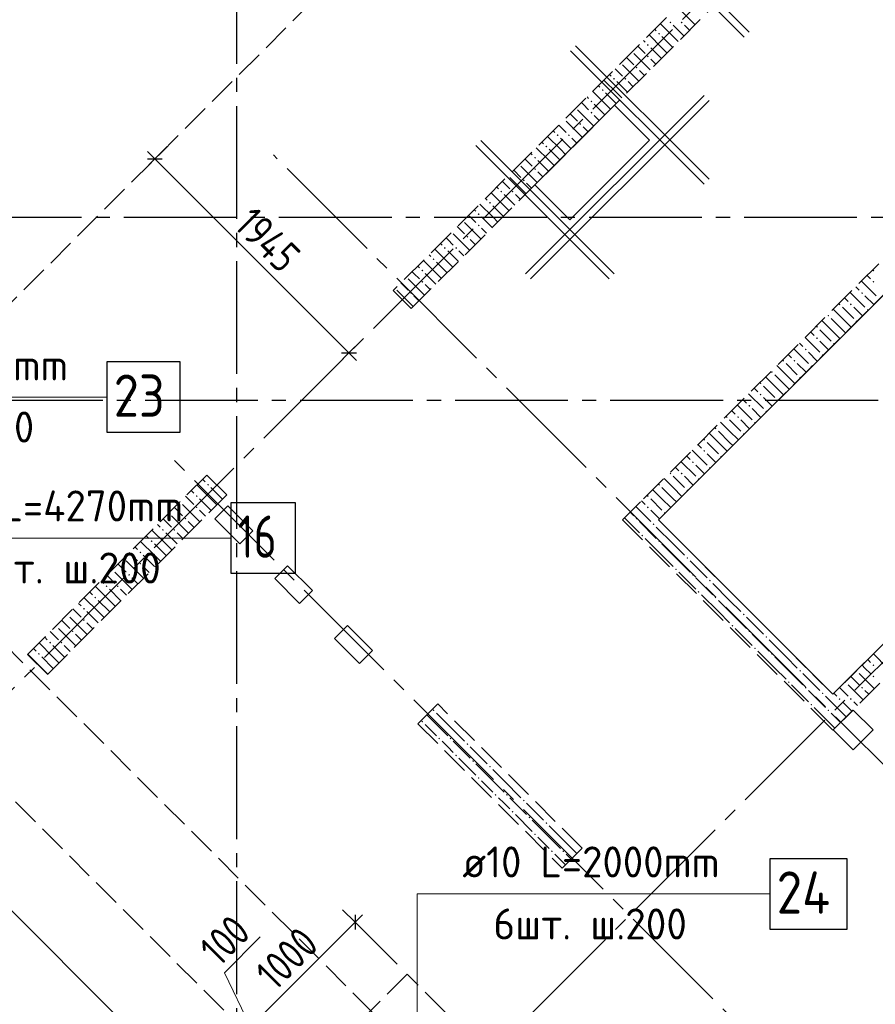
# Model space of a CAD drawing. Header units: millimetres. Extents: x 0 to 43617, y 0 to 59400.
# Tile 16 of 45: x 14785 to 20854, y 20247 to 27233. Entities that reach past the tile are written whole.
import ezdxf

# ---------------------------------------------------------------- set-up
doc = ezdxf.new("R2010")
doc.units = ezdxf.units.MM
doc.linetypes.add('______2', pattern=[270, 200, -70])
doc.linetypes.add('______5', pattern=[1100, 800, -100, 100, -100])
for name, color, linetype, lineweight in [('Standard', 7, 'Continuous', 25), ('ДОП Низ по У', 7, 'Continuous', 25), ('ЖБ Пилон', 180, 'Continuous', 25), ('Обрамление проемов стержнями', 7, 'Continuous', 25), ('Оси', 40, '______5', 18), ('Позиционная метка номер позиции', 7, 'Continuous', 13), ('Примечания', 7, 'Continuous', 25)]:
    doc.layers.add(name, color=color, linetype=linetype, lineweight=lineweight)
doc.layers.add('ЖБ Перекрытие верхний уровень', color=7, linetype='Continuous', lineweight=25, true_color=0xe0e0ff)
doc.layers.add('ЖБ Стена верхний уровень', color=7, linetype='Continuous', lineweight=25, true_color=0x006e00)
doc.styles.add('GOST 2.304-81', font='txt')
doc.styles.add('ISOCPEUR', font='txt')

msp = doc.modelspace()

# ---------------------------------------------------------------- hatches: boundary and pattern name
at = {"layer": 'ЖБ Пилон', "linetype": 'Continuous', "lineweight": 18, "transparency": 33554687}
for points in [[(16114.5, 23933.1), (16121, 23939.6), (16127.5, 23933.1), (16121, 23926.6)], [(16034.5, 23853.1), (16040.9, 23859.6), (16047.4, 23853.1), (16040.9, 23846.6)], [(15925.5, 23815), (15927.5, 23813.1), (15921, 23806.6), (15919, 23808.5)], [(16034.5, 23773.1), (16040.9, 23779.6), (16047.4, 23773.1), (16040.9, 23766.6)], [(15845.5, 23735), (15847.4, 23733.1), (15840.9, 23726.6), (15839, 23728.5)], [(15954.4, 23693.1), (15960.9, 23699.6), (15967.4, 23693.1), (15960.9, 23686.6)], [(15794.5, 23613.1), (15801, 23619.6), (15807.5, 23613.1), (15801, 23606.6)], [(15874.5, 23613.1), (15881, 23619.6), (15887.5, 23613.1), (15881, 23606.6)], [(15714.5, 23533.1), (15721, 23539.6), (15727.5, 23533.1), (15721, 23526.6)], [(15525.5, 23415), (15527.5, 23413.1), (15521, 23406.6), (15519, 23408.5)], [(15634.5, 23453.1), (15640.9, 23459.6), (15647.4, 23453.1), (15640.9, 23446.6)], [(15445.5, 23335), (15447.4, 23333.1), (15440.9, 23326.6), (15439, 23328.5)], [(15634.5, 23373.1), (15640.9, 23379.6), (15647.4, 23373.1), (15640.9, 23366.6)], [(15554.4, 23293.1), (15560.9, 23299.6), (15567.4, 23293.1), (15560.9, 23286.6)], [(15394.5, 23213.1), (15401, 23219.6), (15407.5, 23213.1), (15401, 23206.6)], [(15474.5, 23213.1), (15481, 23219.6), (15487.5, 23213.1), (15481, 23206.6)], [(15314.5, 23133.1), (15321, 23139.6), (15327.5, 23133.1), (15321, 23126.6)], [(15234.5, 23053.1), (15240.9, 23059.6), (15247.4, 23053.1), (15240.9, 23046.6)], [(15125.5, 23015), (15127.5, 23013.1), (15121, 23006.6), (15119, 23008.5)], [(15045.5, 22935), (15047.4, 22933.1), (15040.9, 22926.6), (15039, 22928.5)], [(15234.5, 22973.1), (15240.9, 22979.6), (15247.4, 22973.1), (15240.9, 22966.6)], [(15154.4, 22893.1), (15160.9, 22899.6), (15167.4, 22893.1), (15160.9, 22886.6)], [(14994.5, 22813.1), (15001, 22819.6), (15007.5, 22813.1), (15001, 22806.6)], [(15074.5, 22813.1), (15081, 22819.6), (15087.5, 22813.1), (15081, 22806.6)], [(14914.5, 22733.1), (14921, 22739.6), (14927.5, 22733.1), (14921, 22726.6)], [(17714.5, 22333.1), (17721, 22339.6), (17727.5, 22333.1), (17721, 22326.6)], [(17634.5, 22253.1), (17640.9, 22259.6), (17647.4, 22253.1), (17640.9, 22246.6)], [(17914.5, 22213.1), (17915.4, 22214.1), (17921.9, 22207.6), (17921, 22206.6)], [(17754.4, 22133.1), (17760.9, 22139.6), (17767.4, 22133.1), (17760.9, 22126.6)], [(17834.5, 22133.1), (17840.9, 22139.6), (17847.4, 22133.1), (17840.9, 22126.6)], [(17954.4, 22093.1), (17960.9, 22099.6), (17967.4, 22093.1), (17960.9, 22086.6)], [(17874.5, 22013.1), (17881, 22019.6), (17887.5, 22013.1), (17881, 22006.6)], [(18074.5, 22053.1), (18075.4, 22054.1), (18081.9, 22047.6), (18081, 22046.6)], [(17994.5, 21973.1), (18001, 21979.6), (18007.5, 21973.1), (18001, 21966.6)], [(18114.5, 21933.1), (18121, 21939.6), (18127.5, 21933.1), (18121, 21926.6)], [(18034.5, 21853.1), (18040.9, 21859.6), (18047.4, 21853.1), (18040.9, 21846.6)], [(18314.5, 21813.1), (18315.4, 21814.1), (18321.9, 21807.6), (18321, 21806.6)], [(18154.4, 21733.1), (18160.9, 21739.6), (18167.4, 21733.1), (18160.9, 21726.6)], [(18234.5, 21733.1), (18240.9, 21739.6), (18247.4, 21733.1), (18240.9, 21726.6)], [(18354.4, 21693.1), (18360.9, 21699.6), (18367.4, 21693.1), (18360.9, 21686.6)], [(18274.5, 21613.1), (18281, 21619.6), (18287.5, 21613.1), (18281, 21606.6)], [(18474.5, 21653.1), (18475.4, 21654.1), (18481.9, 21647.6), (18481, 21646.6)], [(18394.5, 21573.1), (18401, 21579.6), (18407.5, 21573.1), (18401, 21566.6)], [(18514.5, 21533.1), (18521, 21539.6), (18527.4, 21533.1), (18521, 21526.6)], [(18434.5, 21453.1), (18440.9, 21459.6), (18447.4, 21453.1), (18440.9, 21446.6)], [(18714.5, 21413.1), (18715.4, 21414.1), (18721.9, 21407.6), (18721, 21406.6)], [(18554.4, 21333.1), (18560.9, 21339.6), (18567.4, 21333.1), (18560.9, 21326.6)], [(18634.5, 21333.1), (18640.9, 21339.6), (18647.4, 21333.1), (18640.9, 21326.6)]]:
    msp.add_hatch(color=7, dxfattribs=at).paths.add_polyline_path(points, flags=16)
at = {"layer": 'ЖБ Стена верхний уровень', "linetype": 'Continuous', "lineweight": 18, "transparency": 33554687}
for points in [[(19394.5, 27213.1), (19401, 27219.6), (19407.5, 27213.1), (19401, 27206.6)], [(19474.5, 27213.1), (19481, 27219.6), (19487.5, 27213.1), (19481, 27206.6)], [(19314.5, 27133.1), (19321, 27139.6), (19327.4, 27133.1), (19321, 27126.6)], [(19234.5, 27053.1), (19240.9, 27059.6), (19247.4, 27053.1), (19240.9, 27046.6)], [(19234.5, 26973.1), (19240.9, 26979.6), (19247.4, 26973.1), (19240.9, 26966.6)], [(19154.4, 26893.1), (19160.9, 26899.6), (19167.4, 26893.1), (19160.9, 26886.6)], [(18994.5, 26813.1), (19001, 26819.6), (19007.5, 26813.1), (19001, 26806.6)], [(19074.5, 26813.1), (19081, 26819.6), (19087.5, 26813.1), (19081, 26806.6)], [(18914.5, 26733.1), (18921, 26739.6), (18927.4, 26733.1), (18921, 26726.6)], [(18834.5, 26653.1), (18840.9, 26659.6), (18847.4, 26653.1), (18840.9, 26646.6)], [(18834.5, 26573.1), (18840.9, 26579.6), (18847.4, 26573.1), (18840.9, 26566.6)], [(18754.4, 26493.1), (18760.9, 26499.6), (18767.4, 26493.1), (18760.9, 26486.6)], [(18594.5, 26413.1), (18601, 26419.6), (18607.5, 26413.1), (18601, 26406.6)], [(18674.5, 26413.1), (18681, 26419.6), (18687.5, 26413.1), (18681, 26406.6)], [(18514.5, 26333.1), (18521, 26339.6), (18527.4, 26333.1), (18521, 26326.6)], [(18434.5, 26253.1), (18440.9, 26259.6), (18447.4, 26253.1), (18440.9, 26246.6)], [(18434.5, 26173.1), (18440.9, 26179.6), (18447.4, 26173.1), (18440.9, 26166.6)], [(18354.4, 26093.1), (18360.9, 26099.6), (18367.4, 26093.1), (18360.9, 26086.6)], [(18194.5, 26013.1), (18201, 26019.6), (18207.5, 26013.1), (18201, 26006.6)], [(18274.5, 26013.1), (18281, 26019.6), (18287.5, 26013.1), (18281, 26006.6)], [(18114.5, 25933.1), (18121, 25939.6), (18127.5, 25933.1), (18121, 25926.6)], [(18034.5, 25853.1), (18040.9, 25859.6), (18047.4, 25853.1), (18040.9, 25846.6)], [(18034.5, 25773.1), (18040.9, 25779.6), (18047.4, 25773.1), (18040.9, 25766.6)], [(17954.4, 25693.1), (17960.9, 25699.6), (17967.4, 25693.1), (17960.9, 25686.6)], [(17794.5, 25613.1), (17801, 25619.6), (17807.5, 25613.1), (17801, 25606.6)], [(17874.5, 25613.1), (17881, 25619.6), (17887.5, 25613.1), (17881, 25606.6)], [(17714.5, 25533.1), (17721, 25539.6), (17727.5, 25533.1), (17721, 25526.6)], [(17634.5, 25453.1), (17640.9, 25459.6), (17647.4, 25453.1), (17640.9, 25446.6)], [(20834.5, 25453.1), (20840.9, 25459.6), (20847.4, 25453.1), (20840.9, 25446.6)], [(17634.5, 25373.1), (17640.9, 25379.6), (17647.4, 25373.1), (17640.9, 25366.6)], [(20834.5, 25373.1), (20840.9, 25379.6), (20847.4, 25373.1), (20840.9, 25366.6)], [(17554.4, 25293.1), (17560.9, 25299.6), (17567.4, 25293.1), (17560.9, 25286.6)], [(20754.4, 25293.1), (20760.9, 25299.6), (20767.4, 25293.1), (20760.9, 25286.6)], [(20594.5, 25213.1), (20601, 25219.6), (20607.5, 25213.1), (20601, 25206.6)], [(20674.5, 25213.1), (20681, 25219.6), (20687.5, 25213.1), (20681, 25206.6)], [(20794.5, 25173.1), (20801, 25179.6), (20806.2, 25174.4), (20799.7, 25167.8)], [(20514.5, 25133.1), (20521, 25139.6), (20527.4, 25133.1), (20521, 25126.6)], [(20714.5, 25093.1), (20721, 25099.6), (20726.2, 25094.3), (20719.7, 25087.9)], [(20434.5, 25053.1), (20440.9, 25059.6), (20447.4, 25053.1), (20440.9, 25046.6)], [(20434.5, 24973.1), (20440.9, 24979.6), (20447.4, 24973.1), (20440.9, 24966.6)], [(20554.4, 24933.1), (20560.9, 24939.6), (20566.2, 24934.4), (20559.7, 24927.9)], [(20354.4, 24893.1), (20360.9, 24899.6), (20367.4, 24893.1), (20360.9, 24886.6)], [(20194.5, 24813.1), (20201, 24819.6), (20207.5, 24813.1), (20201, 24806.6)], [(20274.5, 24813.1), (20281, 24819.6), (20287.5, 24813.1), (20281, 24806.6)], [(20474.5, 24853.1), (20481, 24859.6), (20486.2, 24854.3), (20479.7, 24847.9)], [(20114.5, 24733.1), (20121, 24739.6), (20127.4, 24733.1), (20121, 24726.6)], [(20394.5, 24773.1), (20401, 24779.6), (20406.2, 24774.4), (20399.7, 24767.8)], [(20034.5, 24653.1), (20040.9, 24659.6), (20047.4, 24653.1), (20040.9, 24646.6)], [(20314.5, 24693.1), (20321, 24699.6), (20326.2, 24694.3), (20319.7, 24687.9)], [(20034.5, 24573.1), (20040.9, 24579.6), (20047.4, 24573.1), (20040.9, 24566.6)], [(20154.4, 24533.1), (20160.9, 24539.6), (20166.2, 24534.4), (20159.7, 24527.9)], [(19954.4, 24493.1), (19960.9, 24499.6), (19967.4, 24493.1), (19960.9, 24486.6)], [(20074.5, 24453.1), (20081, 24459.6), (20086.2, 24454.3), (20079.7, 24447.9)], [(19794.5, 24413.1), (19801, 24419.6), (19807.5, 24413.1), (19801, 24406.6)], [(19874.5, 24413.1), (19881, 24419.6), (19887.5, 24413.1), (19881, 24406.6)], [(19994.5, 24373.1), (20001, 24379.6), (20006.2, 24374.4), (19999.7, 24367.8)], [(19714.5, 24333.1), (19721, 24339.6), (19727.4, 24333.1), (19721, 24326.6)], [(19634.5, 24253.1), (19640.9, 24259.6), (19647.4, 24253.1), (19640.9, 24246.6)], [(19914.5, 24293.1), (19921, 24299.6), (19926.2, 24294.3), (19919.7, 24287.9)], [(19634.5, 24173.1), (19640.9, 24179.6), (19647.4, 24173.1), (19640.9, 24166.6)], [(19754.4, 24133.1), (19760.9, 24139.6), (19766.2, 24134.4), (19759.7, 24127.9)], [(19554.4, 24093.1), (19560.9, 24099.6), (19567.4, 24093.1), (19560.9, 24086.6)], [(19674.5, 24053.1), (19681, 24059.6), (19686.2, 24054.3), (19679.7, 24047.9)], [(19394.5, 24013.1), (19401, 24019.6), (19407.5, 24013.1), (19401, 24006.6)], [(19474.5, 24013.1), (19481, 24019.6), (19487.5, 24013.1), (19481, 24006.6)], [(19594.5, 23973.1), (19601, 23979.6), (19606.2, 23974.4), (19599.7, 23967.8)], [(19314.5, 23933.1), (19321, 23939.6), (19327.4, 23933.1), (19321, 23926.6)], [(19514.5, 23893.1), (19521, 23899.6), (19526.2, 23894.3), (19519.7, 23887.9)], [(19234.5, 23853.1), (19240.9, 23859.6), (19247.4, 23853.1), (19240.9, 23846.6)], [(19234.5, 23773.1), (19240.9, 23779.6), (19247.4, 23773.1), (19240.9, 23766.6)], [(19154.4, 23693.1), (19160.9, 23699.6), (19167.4, 23693.1), (19160.9, 23686.6)], [(19354.4, 23733.1), (19360.9, 23739.6), (19366.2, 23734.4), (19359.7, 23727.9)], [(19274.5, 23653.1), (19281, 23659.6), (19287.5, 23653.1), (19281, 23646.6)], [(19194.5, 23573.1), (19201, 23579.6), (19207.5, 23573.1), (19201, 23566.6)], [(19314.5, 23533.1), (19321, 23539.6), (19327.4, 23533.1), (19321, 23526.6)], [(19514.5, 23413.1), (19521, 23419.6), (19527.4, 23413.1), (19521, 23406.6)], [(19434.5, 23333.1), (19440.9, 23339.6), (19447.4, 23333.1), (19440.9, 23326.6)], [(19554.4, 23293.1), (19560.9, 23299.6), (19567.4, 23293.1), (19560.9, 23286.6)], [(19674.5, 23253.1), (19681, 23259.6), (19687.5, 23253.1), (19681, 23246.6)], [(19594.5, 23173.1), (19601, 23179.6), (19607.5, 23173.1), (19601, 23166.6)], [(19714.5, 23133.1), (19721, 23139.6), (19727.4, 23133.1), (19721, 23126.6)], [(19914.5, 23013.1), (19921, 23019.6), (19927.4, 23013.1), (19921, 23006.6)], [(19834.5, 22933.1), (19840.9, 22939.6), (19847.4, 22933.1), (19840.9, 22926.6)], [(19954.4, 22893.1), (19960.9, 22899.6), (19967.4, 22893.1), (19960.9, 22886.6)], [(20074.5, 22853.1), (20081, 22859.6), (20087.5, 22853.1), (20081, 22846.6)], [(19994.5, 22773.1), (20001, 22779.6), (20007.5, 22773.1), (20001, 22766.6)], [(20114.5, 22733.1), (20121, 22739.6), (20127.4, 22733.1), (20121, 22726.6)], [(20834.5, 22653.1), (20840.9, 22659.6), (20847.4, 22653.1), (20840.9, 22646.6)], [(20314.5, 22613.1), (20321, 22619.6), (20327.4, 22613.1), (20321, 22606.6)], [(20723.7, 22616.9), (20727.4, 22613.1), (20721, 22606.6), (20717.2, 22610.4)], [(20834.5, 22573.1), (20840.9, 22579.6), (20847.4, 22573.1), (20840.9, 22566.6)], [(20234.5, 22533.1), (20240.9, 22539.6), (20247.4, 22533.1), (20240.9, 22526.6)], [(20354.4, 22493.1), (20360.9, 22499.6), (20367.4, 22493.1), (20360.9, 22486.6)], [(20643.7, 22536.9), (20647.4, 22533.1), (20640.9, 22526.6), (20637.2, 22530.4)], [(20754.4, 22493.1), (20760.9, 22499.6), (20767.4, 22493.1), (20760.9, 22486.6)], [(20474.5, 22453.1), (20481, 22459.6), (20487.5, 22453.1), (20481, 22446.6)], [(20394.5, 22373.1), (20401, 22379.6), (20407.5, 22373.1), (20401, 22366.6)], [(20594.5, 22413.1), (20601, 22419.6), (20607.5, 22413.1), (20601, 22406.6)], [(20674.5, 22413.1), (20681, 22419.6), (20687.5, 22413.1), (20681, 22406.6)], [(20514.5, 22333.1), (20521, 22339.6), (20527.4, 22333.1), (20521, 22326.6)]]:
    msp.add_hatch(color=7, dxfattribs=at).paths.add_polyline_path(points, flags=16)

# ---------------------------------------------------------------- linework, layer by layer
at = {"layer": 'Standard', "color": 7, "linetype": 'Continuous', "lineweight": 13, "transparency": 33554687}
for p, q in [((15743.5, 26245), (15690.5, 26298)), ((15743.5, 26245), (17120.2, 24868.3)), ((17120.2, 24868.3), (17173.3, 24815.3)), ((17164, 20830.1), (16456.9, 20123)), ((17164, 20830.1), (17217, 20883.1)), ((16236.6, 20471.4), (16491, 20725.8)), ((16421.5, 20087.6), (16236.6, 20471.4))]:
    msp.add_line(p, q, dxfattribs=at)
at = {"layer": 'Standard', "color": 251, "linetype": 'Continuous', "lineweight": -3, "true_color": 0x656565, "transparency": 33554687}
for p, q in [((15743.5, 26245), (15831.9, 26333.4)), ((15743.5, 26245), (15655.1, 26156.6)), ((15743.5, 26245), (15743.5, 26245)), ((17120.2, 24868.3), (17208.6, 24956.7)), ((17120.2, 24868.3), (17031.8, 24779.9)), ((17120.2, 24868.3), (17120.2, 24868.3)), ((17164, 20830.1), (17075.6, 20918.5)), ((17164, 20830.1), (17252.4, 20741.7)), ((17164, 20830.1), (17462.5, 20531.6))]:
    msp.add_line(p, q, dxfattribs=at)
at = {"layer": 'Standard', "color": 7, "linetype": 'Continuous', "lineweight": 25, "transparency": 33554687}
for p, q in [((15690.5, 26245), (15796.6, 26245)), ((17067.2, 24868.3), (17173.3, 24868.3)), ((17164, 20883.1), (17164, 20777))]:
    msp.add_line(p, q, dxfattribs=at)
at = {"layer": 'ДОП Низ по У', "color": 7, "linetype": 'Continuous', "lineweight": 13, "transparency": 33554687}
for p, q in [((13202.2, 24555.4), (15398.2, 24555.4)), ((14082, 23555.5), (16190, 23555.5)), ((17905, 21030), (19991, 21030))]:
    msp.add_line(p, q, dxfattribs=at)
at = {"layer": 'ДОП Низ по У', "color": 251, "linetype": 'Continuous', "lineweight": 13, "true_color": 0x494949, "transparency": 33554687}
msp.add_line((13825, 21813.8), (18371.7, 17267.1), dxfattribs=at)
at = {"layer": 'ДОП Низ по У', "color": 7, "linetype": 'Continuous', "lineweight": 25, "transparency": 33554687}
for points in [[(15402.2, 24305.4), (15922.2, 24305.4), (15922.2, 24805.4), (15402.2, 24805.4), (15402.2, 24305.4)], [(16282, 23305.4), (16742, 23305.4), (16742, 23805.4), (16282, 23805.4), (16282, 23305.4)], [(20105, 20780), (20655, 20780), (20655, 21280), (20105, 21280), (20105, 20780)]]:
    msp.add_lwpolyline(points, dxfattribs=at)
at = {"layer": 'ЖБ Перекрытие верхний уровень', "color": 7, "linetype": 'Continuous', "lineweight": 18, "transparency": 33554687}
for p, q in [((22455.7, 26823.8), (19316.1, 23684.2)), ((19005, 26625.8), (18439.3, 26060.1)), ((19252.5, 26378.3), (19005, 26625.8)), ((18686.8, 25812.6), (19252.5, 26378.3)), ((18439.3, 26060.1), (18686.8, 25812.6)), ((20553.6, 22446.8), (23693.1, 25586.4)), ((16261.4, 23783.2), (16169.5, 23691.3)), ((16438.2, 23606.5), (16261.4, 23783.2)), ((16169.5, 23691.3), (16346.3, 23514.5)), ((19316.1, 23684.2), (20553.6, 22446.8)), ((16346.3, 23514.5), (16438.2, 23606.5)), ((16685.7, 23359), (16593.8, 23267.1)), ((16862.5, 23182.2), (16685.7, 23359)), ((16593.8, 23267.1), (16770.6, 23090.3)), ((16770.6, 23090.3), (16862.5, 23182.2)), ((17110, 22934.7), (17018, 22842.8)), ((17286.7, 22757.9), (17110, 22934.7)), ((17018, 22842.8), (17194.8, 22666)), ((17194.8, 22666), (17286.7, 22757.9)), ((20696.8, 22334.9), (20555.4, 22193.4)), ((20838.2, 22193.4), (20696.8, 22334.9)), ((20555.4, 22193.4), (20696.8, 22052)), ((20696.8, 22052), (20838.2, 22193.4))]:
    msp.add_line(p, q, dxfattribs=at)
at = {"layer": 'ЖБ Пилон', "color": 253, "linetype": '______2', "lineweight": 13, "true_color": 0xa0a0a0, "transparency": 33554687}
for p, q in [((16112.9, 24002.4), (14840.1, 22729.7)), ((16254.4, 23861), (16112.9, 24002.4)), ((14981.6, 22588.2), (16254.4, 23861)), ((14840.1, 22729.7), (14981.6, 22588.2)), ((17749.9, 22379.6), (17608.5, 22238.2)), ((18775.2, 21354.3), (17749.9, 22379.6)), ((17608.5, 22238.2), (18633.8, 21212.9)), ((18633.8, 21212.9), (18775.2, 21354.3))]:
    msp.add_line(p, q, dxfattribs=at)
at = {"layer": 'ЖБ Пилон', "color": 9, "linetype": 'Continuous', "lineweight": 18, "true_color": 0xc7c7c7, "transparency": 33554687}
for p, q in [((16082.3, 23971.8), (16101, 23953.1)), ((16002.3, 23891.8), (16021, 23873.1)), ((16140.9, 23833.1), (16042.3, 23931.8)), ((16140.9, 23913.1), (16221, 23833.1)), ((15981, 23833.1), (15962.3, 23851.8)), ((16021, 23793.1), (15981, 23833.1)), ((16060.9, 23833.1), (16140.9, 23753.1)), ((16140.9, 23833.1), (16183.7, 23790.4)), ((16221, 23833.1), (16223.7, 23830.4)), ((15882.3, 23771.8), (15940.9, 23713.1)), ((15940.9, 23793.1), (16060.9, 23673.1)), ((16060.9, 23753.1), (16103.7, 23710.4)), ((15821, 23673.1), (15802.3, 23691.8)), ((15860.9, 23713.1), (15981, 23593.1)), ((15821, 23513.1), (15722.3, 23611.8)), ((15762.3, 23651.8), (15781, 23633.1)), ((15860.9, 23633.1), (15821, 23673.1)), ((15981, 23673.1), (16023.7, 23630.4)), ((15682.3, 23571.8), (15701, 23553.1)), ((15821, 23593.1), (15901, 23513.1)), ((15901, 23593.1), (15943.7, 23550.4)), ((15602.3, 23491.8), (15621, 23473.1)), ((15740.9, 23433.1), (15642.3, 23531.8)), ((15740.9, 23513.1), (15821, 23433.1)), ((15821, 23513.1), (15863.7, 23470.4)), ((15581, 23433.1), (15562.3, 23451.8)), ((15621, 23393.1), (15581, 23433.1)), ((15660.9, 23433.1), (15740.9, 23353.1)), ((15740.9, 23433.1), (15783.7, 23390.4)), ((15821, 23433.1), (15823.7, 23430.4)), ((15482.3, 23371.8), (15540.9, 23313.1)), ((15540.9, 23393.1), (15660.9, 23273.1)), ((15660.9, 23353.1), (15703.7, 23310.4)), ((15421, 23273.1), (15402.3, 23291.8)), ((15460.9, 23233.1), (15421, 23273.1)), ((15460.9, 23313.1), (15581, 23193.1)), ((15581, 23273.1), (15623.7, 23230.4)), ((15421, 23113.1), (15322.3, 23211.8)), ((15362.3, 23251.8), (15381, 23233.1)), ((15421, 23193.1), (15501, 23113.1)), ((15501, 23193.1), (15543.7, 23150.4)), ((15340.9, 23033.1), (15242.3, 23131.8)), ((15282.3, 23171.8), (15301, 23153.1)), ((15202.3, 23091.8), (15221, 23073.1)), ((15340.9, 23113.1), (15421, 23033.1)), ((15421, 23113.1), (15463.7, 23070.4)), ((15140.9, 22993.1), (15260.9, 22873.1)), ((15181, 23033.1), (15162.3, 23051.8)), ((15221, 22993.1), (15181, 23033.1)), ((15260.9, 23033.1), (15340.9, 22953.1)), ((15340.9, 23033.1), (15383.7, 22990.4)), ((15421, 23033.1), (15423.7, 23030.4)), ((15060.9, 22913.1), (15181, 22793.1)), ((15082.3, 22971.8), (15140.9, 22913.1)), ((15260.9, 22953.1), (15303.7, 22910.4)), ((14962.3, 22851.8), (14981, 22833.1)), ((15021, 22873.1), (15002.3, 22891.8)), ((15060.9, 22833.1), (15021, 22873.1)), ((15181, 22873.1), (15223.7, 22830.4)), ((15021, 22713.1), (14922.3, 22811.8)), ((15021, 22793.1), (15101, 22713.1)), ((15101, 22793.1), (15143.7, 22750.4)), ((14940.9, 22633.1), (14842.3, 22731.8)), ((14882.3, 22771.8), (14901, 22753.1)), ((14940.9, 22713.1), (15021, 22633.1)), ((15021, 22713.1), (15063.7, 22670.4)), ((14940.9, 22633.1), (14983.7, 22590.4)), ((15021, 22633.1), (15023.7, 22630.4)), ((17740.9, 22233.1), (17672.2, 22301.9)), ((17740.9, 22313.1), (17821, 22233.1)), ((17660.9, 22233.1), (17740.9, 22153.1)), ((17740.9, 22233.1), (17821, 22153.1)), ((17821, 22233.1), (17940.9, 22113.1)), ((17821, 22073.1), (17781, 22113.1)), ((17860.9, 22113.1), (17981, 21993.1)), ((17860.9, 22033.1), (17821, 22073.1)), ((17981, 22073.1), (18101, 21953.1)), ((17901, 21993.1), (18021, 21873.1)), ((18140.9, 21833.1), (18021, 21953.1)), ((18140.9, 21913.1), (18221, 21833.1)), ((18060.9, 21833.1), (18140.9, 21753.1)), ((18140.9, 21833.1), (18221, 21753.1)), ((18221, 21833.1), (18340.9, 21713.1)), ((18221, 21673.1), (18181, 21713.1)), ((18260.9, 21633.1), (18221, 21673.1)), ((18260.9, 21713.1), (18381, 21593.1)), ((18381, 21673.1), (18501, 21553.1)), ((18301, 21593.1), (18421, 21473.1)), ((18540.9, 21433.1), (18421, 21553.1)), ((18540.9, 21513.1), (18621, 21433.1)), ((18460.9, 21433.1), (18540.9, 21353.1)), ((18540.9, 21433.1), (18621, 21353.1)), ((18621, 21433.1), (18737.5, 21316.6)), ((18621, 21273.1), (18581, 21313.1)), ((18660.9, 21313.1), (18697.5, 21276.6)), ((18657.5, 21236.6), (18621, 21273.1))]:
    msp.add_line(p, q, dxfattribs=at)
at = {"layer": 'ЖБ Стена верхний уровень', "color": 251, "linetype": '______2', "lineweight": 13, "true_color": 0x656565, "transparency": 33554687}
for p, q in [((23191.1, 31066.4), (17435.2, 25310.6)), ((17562.5, 25183.3), (23318.4, 30939.2)), ((21069.8, 25692.4), (19188.9, 23811.5)), ((19316.1, 23684.2), (21197, 25565.1)), ((17435.2, 25310.6), (17562.5, 25183.3)), ((22434.5, 24327.7), (20553.6, 22446.8)), ((19188.9, 23811.5), (19061.6, 23684.2)), ((19061.6, 23684.2), (20426.3, 22319.5)), ((20553.6, 22446.8), (19316.1, 23684.2)), ((20553.6, 22192.2), (21791, 23429.7)), ((20426.3, 22319.5), (20553.6, 22192.2))]:
    msp.add_line(p, q, dxfattribs=at)
at = {"layer": 'ЖБ Стена верхний уровень', "color": 9, "linetype": 'Continuous', "lineweight": 18, "true_color": 0xc7c7c7, "transparency": 33554687}
for p, q in [((19460.9, 27313.1), (19576.6, 27197.4)), ((19421, 27113.1), (19329.4, 27204.7)), ((19421, 27193.1), (19496.6, 27117.4)), ((19501, 27193.1), (19536.6, 27157.4)), ((19340.9, 27033.1), (19249.4, 27124.7)), ((19289.4, 27164.7), (19301, 27153.1)), ((19340.9, 27113.1), (19416.6, 27037.4)), ((19421, 27113.1), (19456.6, 27077.4)), ((19181, 27033.1), (19169.4, 27044.7)), ((19209.4, 27084.7), (19221, 27073.1)), ((19089.4, 26964.7), (19140.9, 26913.1)), ((19140.9, 26993.1), (19256.6, 26877.4)), ((19221, 26993.1), (19181, 27033.1)), ((19260.9, 27033.1), (19336.6, 26957.4)), ((19340.9, 27033.1), (19376.6, 26997.4)), ((19060.9, 26913.1), (19176.6, 26797.4)), ((19260.9, 26953.1), (19296.6, 26917.4)), ((18969.4, 26844.7), (18981, 26833.1)), ((19021, 26873.1), (19009.4, 26884.7)), ((19060.9, 26833.1), (19021, 26873.1)), ((19181, 26873.1), (19216.6, 26837.4)), ((18889.4, 26764.7), (18901, 26753.1)), ((19021, 26713.1), (18929.4, 26804.7)), ((19021, 26793.1), (19096.6, 26717.4)), ((19101, 26793.1), (19136.6, 26757.4)), ((18809.4, 26684.7), (18821, 26673.1)), ((18940.9, 26633.1), (18849.4, 26724.7)), ((18940.9, 26713.1), (19016.6, 26637.4)), ((19021, 26713.1), (19056.6, 26677.4)), ((18781, 26633.1), (18769.4, 26644.7)), ((18821, 26593.1), (18781, 26633.1)), ((18860.9, 26633.1), (18936.6, 26557.4)), ((18940.9, 26633.1), (18976.6, 26597.4)), ((18689.4, 26564.7), (18740.9, 26513.1)), ((18740.9, 26593.1), (18856.6, 26477.4)), ((18860.9, 26553.1), (18896.6, 26517.4)), ((18621, 26473.1), (18609.4, 26484.7)), ((18660.9, 26513.1), (18776.6, 26397.4)), ((18569.4, 26444.7), (18581, 26433.1)), ((18660.9, 26433.1), (18621, 26473.1)), ((18781, 26473.1), (18816.6, 26437.4)), ((18489.4, 26364.7), (18501, 26353.1)), ((18621, 26313.1), (18529.4, 26404.7)), ((18621, 26393.1), (18696.6, 26317.4)), ((18701, 26393.1), (18736.6, 26357.4)), ((18409.4, 26284.7), (18421, 26273.1)), ((18540.9, 26233.1), (18449.4, 26324.7)), ((18540.9, 26313.1), (18616.6, 26237.4)), ((18621, 26313.1), (18656.6, 26277.4)), ((18381, 26233.1), (18369.4, 26244.7)), ((18421, 26193.1), (18381, 26233.1)), ((18460.9, 26233.1), (18536.6, 26157.4)), ((18540.9, 26233.1), (18576.6, 26197.4)), ((18289.4, 26164.7), (18340.9, 26113.1)), ((18340.9, 26193.1), (18456.6, 26077.4)), ((18460.9, 26153.1), (18496.6, 26117.4)), ((18221, 26073.1), (18209.4, 26084.7)), ((18260.9, 26033.1), (18221, 26073.1)), ((18260.9, 26113.1), (18376.6, 25997.4)), ((18381, 26073.1), (18416.6, 26037.4)), ((18221, 25913.1), (18129.4, 26004.7)), ((18169.4, 26044.7), (18181, 26033.1)), ((18221, 25993.1), (18296.6, 25917.4)), ((18301, 25993.1), (18336.6, 25957.4)), ((18140.9, 25833.1), (18049.4, 25924.7)), ((18089.4, 25964.7), (18101, 25953.1)), ((18009.4, 25884.7), (18021, 25873.1)), ((18140.9, 25913.1), (18216.6, 25837.4)), ((18221, 25913.1), (18256.6, 25877.4)), ((17940.9, 25793.1), (18056.6, 25677.4)), ((17981, 25833.1), (17969.4, 25844.7)), ((18021, 25793.1), (17981, 25833.1)), ((18060.9, 25833.1), (18136.6, 25757.4)), ((18140.9, 25833.1), (18176.6, 25797.4)), ((17860.9, 25713.1), (17976.6, 25597.4)), ((17889.4, 25764.7), (17940.9, 25713.1)), ((18060.9, 25753.1), (18096.6, 25717.4)), ((17769.4, 25644.7), (17781, 25633.1)), ((17821, 25673.1), (17809.4, 25684.7)), ((17860.9, 25633.1), (17821, 25673.1)), ((17981, 25673.1), (18016.6, 25637.4)), ((17821, 25513.1), (17729.4, 25604.7)), ((17821, 25593.1), (17896.6, 25517.4)), ((17901, 25593.1), (17936.6, 25557.4)), ((17740.9, 25433.1), (17649.4, 25524.7)), ((17689.4, 25564.7), (17701, 25553.1)), ((17740.9, 25513.1), (17816.7, 25437.4)), ((17821, 25513.1), (17856.6, 25477.4)), ((17581, 25433.1), (17569.4, 25444.7)), ((17621, 25393.1), (17581, 25433.1)), ((17609.4, 25484.7), (17621, 25473.1)), ((17660.9, 25433.1), (17736.6, 25357.4)), ((17740.9, 25433.1), (17776.6, 25397.4)), ((17489.4, 25364.7), (17540.9, 25313.1)), ((17540.9, 25393.1), (17656.6, 25277.4)), ((20755.7, 25378.4), (20860.9, 25273.1)), ((20821, 25393.1), (20795.7, 25418.4)), ((17460.9, 25313.1), (17576.6, 25197.4)), ((17660.9, 25353.1), (17696.6, 25317.4)), ((20675.7, 25298.4), (20781, 25193.1)), ((20715.7, 25338.4), (20740.9, 25313.1)), ((17581, 25273.1), (17616.6, 25237.4)), ((20660.9, 25233.1), (20635.7, 25258.4)), ((20781, 25273.1), (20843, 25211.1)), ((20621, 25113.1), (20555.7, 25178.4)), ((20621, 25193.1), (20701, 25113.1)), ((20701, 25193.1), (20763, 25131.1)), ((20540.9, 25033.1), (20475.7, 25098.4)), ((20540.9, 25113.1), (20621, 25033.1)), ((20621, 25113.1), (20683, 25051.1)), ((20421, 24993.1), (20395.7, 25018.4)), ((20460.9, 25033.1), (20540.9, 24953.1)), ((20540.9, 25033.1), (20603, 24971.1)), ((20621, 25033.1), (20643, 25011.1)), ((20315.7, 24938.4), (20340.9, 24913.1)), ((20355.7, 24978.4), (20460.9, 24873.1)), ((20460.9, 24953.1), (20523, 24891.1)), ((20275.7, 24898.4), (20381, 24793.1)), ((20381, 24873.1), (20443, 24811.1)), ((20260.9, 24833.1), (20235.7, 24858.4)), ((20221, 24713.1), (20155.7, 24778.4)), ((20221, 24793.1), (20301, 24713.1)), ((20301, 24793.1), (20363, 24731.1)), ((20140.9, 24633.1), (20075.7, 24698.4)), ((20140.9, 24713.1), (20221, 24633.1)), ((20221, 24713.1), (20283, 24651.1)), ((20021, 24593.1), (19995.7, 24618.4)), ((20060.9, 24633.1), (20140.9, 24553.1)), ((20140.9, 24633.1), (20203, 24571.1)), ((20221, 24633.1), (20243, 24611.1)), ((19915.7, 24538.4), (19940.9, 24513.1)), ((19955.7, 24578.4), (20060.9, 24473.1)), ((20060.9, 24553.1), (20123, 24491.1)), ((19860.9, 24433.1), (19835.7, 24458.4)), ((19875.7, 24498.4), (19981, 24393.1)), ((19981, 24473.1), (20043, 24411.1)), ((19821, 24393.1), (19901, 24313.1)), ((19901, 24393.1), (19963, 24331.1)), ((19740.9, 24313.1), (19821, 24233.1)), ((19821, 24313.1), (19755.7, 24378.4)), ((19821, 24313.1), (19883, 24251.1)), ((19740.9, 24233.1), (19675.7, 24298.4)), ((19555.7, 24178.4), (19660.9, 24073.1)), ((19621, 24193.1), (19595.7, 24218.4)), ((19660.9, 24233.1), (19740.9, 24153.1)), ((19740.9, 24233.1), (19803, 24171.1)), ((19821, 24233.1), (19843, 24211.1)), ((19515.7, 24138.4), (19540.9, 24113.1)), ((19660.9, 24153.1), (19723, 24091.1)), ((19460.9, 24033.1), (19435.7, 24058.4)), ((19475.7, 24098.4), (19581, 23993.1)), ((19581, 24073.1), (19643, 24011.1)), ((19421, 23913.1), (19355.7, 23978.4)), ((19421, 23993.1), (19501, 23913.1)), ((19501, 23993.1), (19563, 23931.1)), ((19340.9, 23833.1), (19275.7, 23898.4)), ((19340.9, 23913.1), (19421, 23833.1)), ((19421, 23913.1), (19483, 23851.1)), ((19260.9, 23833.1), (19340.9, 23753.1)), ((19340.9, 23833.1), (19403, 23771.1)), ((19421, 23833.1), (19443, 23811.1)), ((19155.7, 23778.4), (19260.9, 23673.1)), ((19221, 23793.1), (19195.7, 23818.4)), ((19260.9, 23753.1), (19323, 23691.1)), ((19075.7, 23698.4), (19181, 23593.1)), ((19115.7, 23738.4), (19140.9, 23713.1)), ((19181, 23673.1), (19301, 23553.1)), ((19421, 23513.1), (19301, 23633.1)), ((19340.9, 23433.1), (19221, 23553.1)), ((19340.9, 23513.1), (19421, 23433.1)), ((19421, 23513.1), (19501, 23433.1)), ((19340.9, 23433.1), (19421, 23353.1)), ((19421, 23433.1), (19540.9, 23313.1)), ((19540.9, 23393.1), (19660.9, 23273.1)), ((19460.9, 23313.1), (19581, 23193.1)), ((19581, 23273.1), (19701, 23153.1)), ((19821, 23113.1), (19701, 23233.1)), ((19740.9, 23033.1), (19621, 23153.1)), ((19740.9, 23113.1), (19821, 23033.1)), ((19821, 23113.1), (19901, 23033.1)), ((19740.9, 23033.1), (19821, 22953.1)), ((19821, 23033.1), (19940.9, 22913.1)), ((19940.9, 22993.1), (20060.9, 22873.1)), ((19860.9, 22913.1), (19981, 22793.1)), ((19981, 22873.1), (20101, 22753.1)), ((20221, 22713.1), (20101, 22833.1)), ((20140.9, 22633.1), (20021, 22753.1)), ((20140.9, 22713.1), (20221, 22633.1)), ((20221, 22713.1), (20301, 22633.1)), ((20940.9, 22633.1), (20840.4, 22733.7)), ((20140.9, 22633.1), (20221, 22553.1)), ((20221, 22633.1), (20340.9, 22513.1)), ((20781, 22633.1), (20760.4, 22653.7)), ((20821, 22593.1), (20781, 22633.1)), ((20800.4, 22693.7), (20821, 22673.1)), ((20340.9, 22593.1), (20460.9, 22473.1)), ((20680.4, 22573.7), (20740.9, 22513.1)), ((20740.9, 22593.1), (20847.7, 22486.4)), ((20260.9, 22513.1), (20381, 22393.1)), ((20621, 22473.1), (20600.4, 22493.7)), ((20660.9, 22513.1), (20767.7, 22406.4)), ((20381, 22473.1), (20480.4, 22373.7)), ((20520.4, 22413.7), (20501, 22433.1)), ((20560.4, 22453.7), (20581, 22433.1)), ((20660.9, 22433.1), (20621, 22473.1)), ((20781, 22473.1), (20807.7, 22446.4)), ((20480.4, 22373.7), (20501, 22353.1)), ((20621, 22313.1), (20520.4, 22413.7)), ((20621, 22393.1), (20687.7, 22326.4)), ((20701, 22393.1), (20727.7, 22366.4)), ((20440.4, 22333.7), (20421, 22353.1)), ((20540.9, 22233.1), (20440.4, 22333.7)), ((20540.9, 22313.1), (20607.7, 22246.4)), ((20621, 22313.1), (20647.7, 22286.4)), ((20540.9, 22233.1), (20567.7, 22206.4))]:
    msp.add_line(p, q, dxfattribs=at)
at = {"layer": 'Обрамление проемов стержнями', "color": 7, "linetype": 'Continuous', "lineweight": 18, "transparency": 33554687}
for p, q in [((19925.2, 27108.4), (18946.5, 28087.5)), ((19925.2, 27108.4), (18946.5, 28087.5)), ((19960.6, 27143.8), (18981.8, 28122.9)), ((19960.6, 27143.8), (18981.8, 28122.9)), ((18727.6, 27047.6), (19674.7, 26100.5)), ((18727.6, 27047.6), (19674.7, 26100.5)), ((18692.3, 27012.2), (19639.4, 26065.1)), ((18692.3, 27012.2), (19639.4, 26065.1)), ((18373.6, 25428.8), (19639.4, 26694.5)), ((18373.6, 25428.8), (19639.4, 26694.5)), ((18409, 25393.4), (19674.7, 26659.1)), ((18409, 25393.4), (19674.7, 26659.1)), ((18020.5, 26340.5), (18967.6, 25393.4)), ((18020.5, 26340.5), (18967.6, 25393.4)), ((18055.9, 26375.8), (19003, 25428.8)), ((18055.9, 26375.8), (19003, 25428.8))]:
    msp.add_line(p, q, dxfattribs=at)
at = {"layer": 'Оси', "color": 8, "linetype": '______5', "lineweight": -3, "transparency": 33554687}
for p, q in [((16324, 57420), (16324, 7100)), ((9515.6, 17263.7), (27464.8, 35212.9)), ((12153.1, 13919.1), (30455.9, 32221.9)), ((23471.2, 19387.8), (16584.2, 26274.8)), ((29524, 25830), (4600, 25830)), ((34074, 24530), (4600, 24530)), ((34074, 24530), (4600, 24530)), ((22035.7, 17952.3), (15819.6, 24168.5))]:
    msp.add_line(p, q, dxfattribs=at)
at = {"layer": 'Позиционная метка номер позиции', "color": 7, "linetype": 'Continuous', "lineweight": 13, "transparency": 33554687}
for points in [[(12639.6, 22101.7), (12639.6, 24555.4), (15402.2, 24555.4)], [(13803.8, 21835), (13803.8, 23555.5), (16282, 23555.5)], [(17605, 19823.4), (17605, 21030), (20105, 21030)]]:
    msp.add_lwpolyline(points, dxfattribs=at)
at = {"layer": 'Примечания', "color": 7, "linetype": '______2', "lineweight": 13, "transparency": 33554687}
msp.add_line((22019.4, 32520.9), (10428.5, 20930), dxfattribs=at)
at = {"layer": 'Примечания', "color": 7, "linetype": '______2', "lineweight": 18, "transparency": 33554687}
for p, q in [((19390.3, 18087.6), (13874.8, 23603)), ((20624.3, 15814.1), (12987.5, 23450.9)), ((17533.2, 20460.9), (16826.1, 19753.8)), ((18947.4, 19046.6), (17533.2, 20460.9))]:
    msp.add_line(p, q, dxfattribs=at)

# ---------------------------------------------------------------- texts
at = {"layer": 'Standard', "color": 7, "linetype": 'Continuous', "lineweight": 25, "transparency": 33554687, "char_height": 220, "attachment_point": 7, "style": 'GOST 2.304-81'}
for s, insert, width, rotation in [('1945', (16295.9, 25763.4), 610.171, 315), ('100', (16201.2, 20506.8), 485.089, 45), ('1000', (16598.1, 20335), 625.738, 45)]:
    msp.add_mtext(s, dxfattribs=dict(at, insert=insert, width=width, rotation=rotation))
at = {"layer": 'ДОП Низ по У', "color": 7, "linetype": 'Continuous', "lineweight": 13, "transparency": 33554687, "attachment_point": 7, "style": 'ISOCPEUR'}
for s, insert, char_height, width in [('\\W0.94;ø10 L=10800mm ', (13222.2, 24672.8), 220, 2258.713), ('\\W0.87;23', (15452.2, 24415.4), 300, 550.811), ('\\W0.95;13шт. ш.200 ', (13442.2, 24232.8), 220, 1819.893), ('\\W0.96;ø10 L=4270mm ', (14102, 23672.8), 220, 2172.611), ('\\W0.75;16', (16332, 23415.4), 300, 472.272), ('\\W0.98;40шт. ш.200 ', (14245, 23232.8), 220, 1888.528), ('\\W0.96;ø10 L=2000mm ', (17925, 21147.3), 220, 2150.516), ('\\W0.88;24', (20155, 20890), 300, 581.99), ('\\W0.97;6шт. ш.200 ', (18145, 20707.3), 220, 1712.337)]:
    msp.add_mtext(s, dxfattribs=dict(at, insert=insert, char_height=char_height, width=width))

doc.saveas('drawing.dxf')
